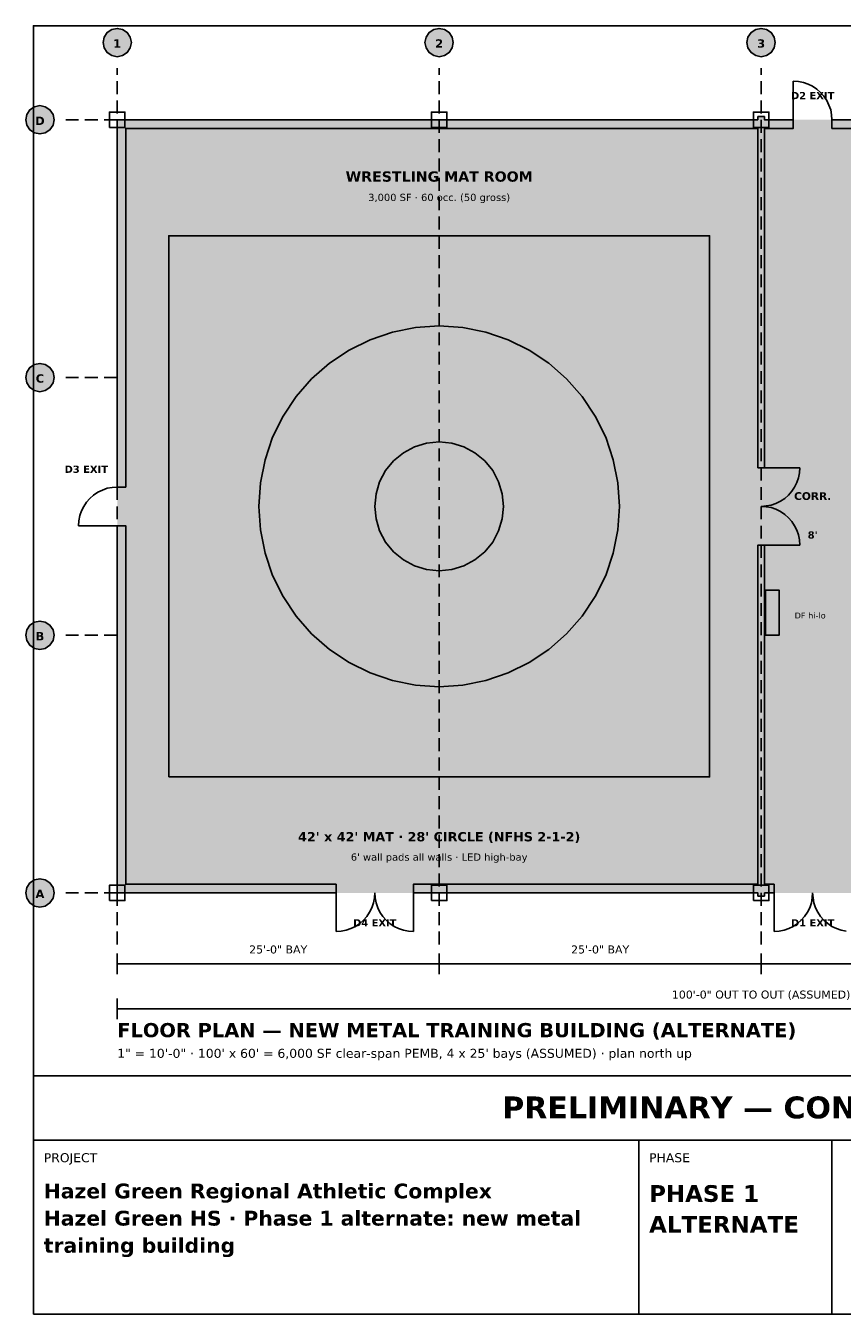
# Model space of a CAD drawing. Header units: inches. Extents: x 0.4 to 16.5, y 0.5 to 10.5.
# Tile 1 of 2: x 0.4 to 6.8, y 0.5 to 10.5. Entities that reach past the tile are written whole.
import ezdxf
from ezdxf.enums import TextEntityAlignment as Align

# ---------------------------------------------------------------- set-up
doc = ezdxf.new("R2010")
doc.units = ezdxf.units.IN
doc.header["$MEASUREMENT"] = 0
for name, color, linetype in [('A-ANNO-DIMS', 7, 'Continuous'), ('A-ANNO-EXIT', 7, 'Continuous'), ('A-ANNO-TEXT', 7, 'Continuous'), ('A-DOOR', 7, 'Continuous'), ('A-FLOR-MATS', 7, 'Continuous'), ('A-FLOR-PADS', 7, 'Continuous'), ('A-FLOR-PATT', 7, 'Continuous'), ('A-WALL', 7, 'Continuous'), ('G-ANNO-TTLB', 7, 'Continuous'), ('P-FIXT', 7, 'Continuous'), ('S-COLS', 7, 'Continuous'), ('S-GRID', 7, 'Continuous')]:
    doc.layers.add(name, color=color, linetype=linetype)
doc.styles.add('KS-BOLD', font='DejaVuSans-Bold.ttf')
doc.styles.add('KS-REG', font='DejaVuSans.ttf')

msp = doc.modelspace()

# ---------------------------------------------------------------- hatches: boundary and pattern name
at = {"layer": 'A-FLOR-MATS', "true_color": 0xc9302c}
for points in [[(1.55, 4.67), (5.75, 4.67), (5.75, 8.87), (1.55, 8.87)], [(4.15, 6.77), (4.14, 6.868), (4.112, 6.961), (4.066, 7.048), (4.004, 7.124), (3.928, 7.186), (3.841, 7.232), (3.748, 7.26), (3.65, 7.27), (3.552, 7.26), (3.459, 7.232), (3.372, 7.186), (3.296, 7.124), (3.234, 7.048), (3.188, 6.961), (3.16, 6.868), (3.15, 6.77), (3.16, 6.672), (3.188, 6.579), (3.234, 6.492), (3.296, 6.416), (3.372, 6.354), (3.459, 6.308), (3.552, 6.28), (3.65, 6.27), (3.748, 6.28), (3.841, 6.308), (3.928, 6.354), (4.004, 6.416), (4.066, 6.492), (4.112, 6.579), (4.14, 6.672)]]:
    msp.add_hatch(color=7, dxfattribs=at).paths.add_polyline_path(points)
at = {"layer": 'A-FLOR-MATS', "true_color": 0xe8e8e8}
msp.add_hatch(color=7, dxfattribs=at).paths.add_polyline_path([(5.05, 6.77), (5.038, 6.953), (5.002, 7.132), (4.943, 7.306), (4.862, 7.47), (4.761, 7.622), (4.64, 7.76), (4.502, 7.881), (4.35, 7.982), (4.186, 8.063), (4.012, 8.122), (3.833, 8.158), (3.65, 8.17), (3.467, 8.158), (3.288, 8.122), (3.114, 8.063), (2.95, 7.982), (2.798, 7.881), (2.66, 7.76), (2.539, 7.622), (2.438, 7.47), (2.357, 7.306), (2.298, 7.132), (2.262, 6.953), (2.25, 6.77), (2.262, 6.587), (2.298, 6.408), (2.357, 6.234), (2.438, 6.07), (2.539, 5.918), (2.66, 5.78), (2.798, 5.659), (2.95, 5.558), (3.114, 5.477), (3.288, 5.418), (3.467, 5.382), (3.65, 5.37), (3.833, 5.382), (4.012, 5.418), (4.186, 5.477), (4.35, 5.558), (4.502, 5.659), (4.64, 5.78), (4.761, 5.918), (4.862, 6.07), (4.943, 6.234), (5.002, 6.408), (5.038, 6.587)])
at = {"layer": 'A-FLOR-PADS', "true_color": 0x2b2b2b}
for points in [[(1.217, 9.643), (6.125, 9.643), (6.125, 9.703), (1.217, 9.703)], [(1.217, 3.837), (1.277, 3.837), (1.277, 9.703), (1.217, 9.703)], [(6.065, 3.837), (6.125, 3.837), (6.125, 9.703), (6.065, 9.703)], [(1.217, 3.837), (6.125, 3.837), (6.125, 3.897), (1.217, 3.897)]]:
    msp.add_hatch(color=7, dxfattribs=at).paths.add_polyline_path(points)
at = {"layer": 'A-FLOR-PATT', "true_color": 0xefefef}
msp.add_hatch(color=7, dxfattribs=at).paths.add_polyline_path([(1.15, 3.77), (6.15, 3.77), (6.15, 9.77), (1.15, 9.77)])
at = {"layer": 'A-FLOR-PATT', "true_color": 0xe3f1e6}
msp.add_hatch(color=7, dxfattribs=at).paths.add_polyline_path([(6.15, 3.77), (6.95, 3.77), (6.95, 9.77), (6.15, 9.77)])
at = {"layer": 'A-WALL', "true_color": 0x1a1a1a}
for points in [[(6.125, 9.77), (6.125, 9.795), (6.175, 9.795), (6.175, 9.77), (6.4, 9.77), (6.4, 9.703), (6.175, 9.703), (6.175, 7.07), (6.125, 7.07), (6.125, 9.703), (1.217, 9.703), (1.217, 6.92), (1.15, 6.92), (1.15, 9.77), (6.125, 9.77)], [(6.925, 9.77), (6.925, 9.795), (6.975, 9.795), (6.975, 9.77), (7.725, 9.77), (7.725, 9.795), (7.775, 9.795), (7.775, 9.77), (11.15, 9.77), (11.15, 8.92), (11.083, 8.92), (11.083, 9.703), (7.775, 9.703), (7.775, 8.995), (7.775, 8.945), (7.725, 8.945), (6.975, 8.945), (6.975, 8.32), (6.925, 8.32), (6.925, 8.945), (6.925, 8.995), (6.925, 9.22), (6.975, 9.22), (6.975, 8.995), (7.725, 8.995), (7.725, 9.703), (6.975, 9.703), (6.975, 9.52), (6.925, 9.52), (6.925, 9.703), (6.7, 9.703), (6.7, 9.77), (6.925, 9.77)], [(1.15, 3.77), (1.15, 6.62), (1.217, 6.62), (1.217, 3.837), (2.85, 3.837), (2.85, 3.77), (1.15, 3.77)], [(6.175, 3.77), (6.175, 3.745), (6.125, 3.745), (6.125, 3.77), (3.45, 3.77), (3.45, 3.837), (6.125, 3.837), (6.125, 6.47), (6.175, 6.47), (6.175, 3.837), (6.25, 3.837), (6.25, 3.77), (6.175, 3.77)]]:
    msp.add_hatch(color=7, dxfattribs=at).paths.add_polyline_path(points)
at = {"layer": 'P-FIXT', "true_color": 0xffffff}
msp.add_hatch(color=7, dxfattribs=at).paths.add_polyline_path([(6.185, 5.77), (6.29, 5.77), (6.29, 6.12), (6.185, 6.12)])
at = {"layer": 'S-GRID', "true_color": 0xffffff}
for points in [[(1.26, 10.37), (1.252, 10.412), (1.228, 10.448), (1.192, 10.472), (1.15, 10.48), (1.108, 10.472), (1.072, 10.448), (1.048, 10.412), (1.04, 10.37), (1.048, 10.328), (1.072, 10.292), (1.108, 10.268), (1.15, 10.26), (1.192, 10.268), (1.228, 10.292), (1.252, 10.328)], [(3.76, 10.37), (3.752, 10.412), (3.728, 10.448), (3.692, 10.472), (3.65, 10.48), (3.608, 10.472), (3.572, 10.448), (3.548, 10.412), (3.54, 10.37), (3.548, 10.328), (3.572, 10.292), (3.608, 10.268), (3.65, 10.26), (3.692, 10.268), (3.728, 10.292), (3.752, 10.328)], [(6.26, 10.37), (6.252, 10.412), (6.228, 10.448), (6.192, 10.472), (6.15, 10.48), (6.108, 10.472), (6.072, 10.448), (6.048, 10.412), (6.04, 10.37), (6.048, 10.328), (6.072, 10.292), (6.108, 10.268), (6.15, 10.26), (6.192, 10.268), (6.228, 10.292), (6.252, 10.328)], [(0.66, 9.77), (0.652, 9.812), (0.628, 9.848), (0.592, 9.872), (0.55, 9.88), (0.508, 9.872), (0.472, 9.848), (0.448, 9.812), (0.44, 9.77), (0.448, 9.728), (0.472, 9.692), (0.508, 9.668), (0.55, 9.66), (0.592, 9.668), (0.628, 9.692), (0.652, 9.728)], [(0.66, 7.77), (0.652, 7.812), (0.628, 7.848), (0.592, 7.872), (0.55, 7.88), (0.508, 7.872), (0.472, 7.848), (0.448, 7.812), (0.44, 7.77), (0.448, 7.728), (0.472, 7.692), (0.508, 7.668), (0.55, 7.66), (0.592, 7.668), (0.628, 7.692), (0.652, 7.728)], [(0.66, 5.77), (0.652, 5.812), (0.628, 5.848), (0.592, 5.872), (0.55, 5.88), (0.508, 5.872), (0.472, 5.848), (0.448, 5.812), (0.44, 5.77), (0.448, 5.728), (0.472, 5.692), (0.508, 5.668), (0.55, 5.66), (0.592, 5.668), (0.628, 5.692), (0.652, 5.728)], [(0.66, 3.77), (0.652, 3.812), (0.628, 3.848), (0.592, 3.872), (0.55, 3.88), (0.508, 3.872), (0.472, 3.848), (0.448, 3.812), (0.44, 3.77), (0.448, 3.728), (0.472, 3.692), (0.508, 3.668), (0.55, 3.66), (0.592, 3.668), (0.628, 3.692), (0.652, 3.728)]]:
    msp.add_hatch(color=7, dxfattribs=at).paths.add_polyline_path(points)

# ---------------------------------------------------------------- linework, layer by layer
at = {"layer": 'A-ANNO-DIMS'}
for p, q in [((1.15, 3.14), (1.15, 3.3)), ((1.15, 3.22), (3.65, 3.22)), ((3.65, 3.14), (3.65, 3.3)), ((3.65, 3.14), (3.65, 3.3)), ((3.65, 3.22), (6.15, 3.22)), ((6.15, 3.14), (6.15, 3.3)), ((6.15, 3.14), (6.15, 3.3)), ((6.15, 3.22), (8.65, 3.22)), ((1.15, 2.79), (1.15, 2.95)), ((1.15, 2.87), (11.15, 2.87))]:
    msp.add_line(p, q, dxfattribs=at)
at = {"layer": 'A-DOOR'}
for p, q in [((6.4, 9.77), (6.4, 10.07)), ((6.4, 10.07), (6.439, 10.067)), ((6.439, 10.067), (6.478, 10.06)), ((6.478, 10.06), (6.515, 10.047)), ((6.515, 10.047), (6.55, 10.03)), ((6.55, 10.03), (6.583, 10.008)), ((6.583, 10.008), (6.612, 9.982)), ((6.612, 9.982), (6.638, 9.953)), ((6.638, 9.953), (6.66, 9.92)), ((6.66, 9.92), (6.677, 9.885)), ((6.677, 9.885), (6.69, 9.848)), ((6.69, 9.848), (6.697, 9.809)), ((6.697, 9.809), (6.7, 9.77)), ((6.15, 7.07), (6.45, 7.07)), ((6.447, 7.031), (6.44, 6.992)), ((6.45, 7.07), (6.447, 7.031)), ((1.035, 6.897), (1.072, 6.91)), ((1.072, 6.91), (1.111, 6.917)), ((1.111, 6.917), (1.15, 6.92)), ((6.41, 6.92), (6.388, 6.887)), ((6.427, 6.955), (6.41, 6.92)), ((6.44, 6.992), (6.427, 6.955)), ((0.89, 6.77), (0.912, 6.803)), ((0.912, 6.803), (0.938, 6.832)), ((0.938, 6.832), (0.967, 6.858)), ((0.967, 6.858), (1, 6.88)), ((1, 6.88), (1.035, 6.897)), ((6.3, 6.81), (6.265, 6.793)), ((6.333, 6.832), (6.3, 6.81)), ((6.362, 6.858), (6.333, 6.832)), ((6.388, 6.887), (6.362, 6.858)), ((0.86, 6.698), (0.873, 6.735)), ((0.873, 6.735), (0.89, 6.77)), ((6.189, 6.773), (6.15, 6.77)), ((6.189, 6.767), (6.15, 6.77)), ((6.228, 6.78), (6.189, 6.773)), ((6.228, 6.76), (6.189, 6.767)), ((6.265, 6.793), (6.228, 6.78)), ((6.265, 6.747), (6.228, 6.76)), ((6.3, 6.73), (6.265, 6.747)), ((6.333, 6.708), (6.3, 6.73)), ((6.362, 6.682), (6.333, 6.708)), ((0.85, 6.62), (0.853, 6.659)), ((1.15, 6.62), (0.85, 6.62)), ((0.853, 6.659), (0.86, 6.698)), ((6.388, 6.653), (6.362, 6.682)), ((6.41, 6.62), (6.388, 6.653)), ((6.427, 6.585), (6.41, 6.62)), ((6.44, 6.548), (6.427, 6.585)), ((6.447, 6.509), (6.44, 6.548)), ((6.45, 6.47), (6.447, 6.509)), ((6.15, 6.47), (6.45, 6.47)), ((2.85, 3.77), (2.85, 3.47)), ((3.14, 3.692), (3.147, 3.731)), ((3.147, 3.731), (3.15, 3.77)), ((3.153, 3.731), (3.15, 3.77)), ((3.16, 3.692), (3.153, 3.731)), ((3.45, 3.77), (3.45, 3.47)), ((6.25, 3.77), (6.25, 3.47)), ((6.54, 3.692), (6.547, 3.731)), ((6.547, 3.731), (6.55, 3.77)), ((6.553, 3.731), (6.55, 3.77)), ((6.56, 3.692), (6.553, 3.731)), ((3.088, 3.587), (3.11, 3.62)), ((3.11, 3.62), (3.127, 3.655)), ((3.127, 3.655), (3.14, 3.692)), ((3.173, 3.655), (3.16, 3.692)), ((3.19, 3.62), (3.173, 3.655)), ((3.212, 3.587), (3.19, 3.62)), ((6.488, 3.587), (6.51, 3.62)), ((6.51, 3.62), (6.527, 3.655)), ((6.527, 3.655), (6.54, 3.692)), ((6.573, 3.655), (6.56, 3.692)), ((6.59, 3.62), (6.573, 3.655)), ((6.612, 3.587), (6.59, 3.62)), ((2.965, 3.493), (3, 3.51)), ((3, 3.51), (3.033, 3.532)), ((3.033, 3.532), (3.062, 3.558)), ((3.062, 3.558), (3.088, 3.587)), ((3.238, 3.558), (3.212, 3.587)), ((3.267, 3.532), (3.238, 3.558)), ((3.3, 3.51), (3.267, 3.532)), ((3.335, 3.493), (3.3, 3.51)), ((6.365, 3.493), (6.4, 3.51)), ((6.4, 3.51), (6.433, 3.532)), ((6.433, 3.532), (6.462, 3.558)), ((6.462, 3.558), (6.488, 3.587)), ((6.638, 3.558), (6.612, 3.587)), ((6.667, 3.532), (6.638, 3.558)), ((6.7, 3.51), (6.667, 3.532)), ((6.735, 3.493), (6.7, 3.51)), ((2.85, 3.47), (2.889, 3.473)), ((2.889, 3.473), (2.928, 3.48)), ((2.928, 3.48), (2.965, 3.493)), ((3.372, 3.48), (3.335, 3.493)), ((3.411, 3.473), (3.372, 3.48)), ((3.45, 3.47), (3.411, 3.473)), ((6.25, 3.47), (6.289, 3.473)), ((6.289, 3.473), (6.328, 3.48)), ((6.328, 3.48), (6.365, 3.493)), ((6.772, 3.48), (6.735, 3.493)), ((6.811, 3.473), (6.772, 3.48))]:
    msp.add_line(p, q, dxfattribs=at)
at = {"layer": 'A-FLOR-MATS'}
for points in [[(1.55, 4.67), (5.75, 4.67), (5.75, 8.87), (1.55, 8.87)], [(5.05, 6.77), (5.038, 6.953), (5.002, 7.132), (4.943, 7.306), (4.862, 7.47), (4.761, 7.622), (4.64, 7.76), (4.502, 7.881), (4.35, 7.982), (4.186, 8.063), (4.012, 8.122), (3.833, 8.158), (3.65, 8.17), (3.467, 8.158), (3.288, 8.122), (3.114, 8.063), (2.95, 7.982), (2.798, 7.881), (2.66, 7.76), (2.539, 7.622), (2.438, 7.47), (2.357, 7.306), (2.298, 7.132), (2.262, 6.953), (2.25, 6.77), (2.262, 6.587), (2.298, 6.408), (2.357, 6.234), (2.438, 6.07), (2.539, 5.918), (2.66, 5.78), (2.798, 5.659), (2.95, 5.558), (3.114, 5.477), (3.288, 5.418), (3.467, 5.382), (3.65, 5.37), (3.833, 5.382), (4.012, 5.418), (4.186, 5.477), (4.35, 5.558), (4.502, 5.659), (4.64, 5.78), (4.761, 5.918), (4.862, 6.07), (4.943, 6.234), (5.002, 6.408), (5.038, 6.587)], [(4.15, 6.77), (4.14, 6.868), (4.112, 6.961), (4.066, 7.048), (4.004, 7.124), (3.928, 7.186), (3.841, 7.232), (3.748, 7.26), (3.65, 7.27), (3.552, 7.26), (3.459, 7.232), (3.372, 7.186), (3.296, 7.124), (3.234, 7.048), (3.188, 6.961), (3.16, 6.868), (3.15, 6.77), (3.16, 6.672), (3.188, 6.579), (3.234, 6.492), (3.296, 6.416), (3.372, 6.354), (3.459, 6.308), (3.552, 6.28), (3.65, 6.27), (3.748, 6.28), (3.841, 6.308), (3.928, 6.354), (4.004, 6.416), (4.066, 6.492), (4.112, 6.579), (4.14, 6.672)]]:
    msp.add_lwpolyline(points, close=True, dxfattribs=at)
at = {"layer": 'A-WALL'}
for points in [[(6.125, 9.77), (6.125, 9.795), (6.175, 9.795), (6.175, 9.77), (6.4, 9.77), (6.4, 9.703), (6.175, 9.703), (6.175, 7.07), (6.125, 7.07), (6.125, 9.703), (1.217, 9.703), (1.217, 6.92), (1.15, 6.92), (1.15, 9.77), (6.125, 9.77)], [(1.15, 3.77), (1.15, 6.62), (1.217, 6.62), (1.217, 3.837), (2.85, 3.837), (2.85, 3.77), (1.15, 3.77)], [(6.175, 3.77), (6.175, 3.745), (6.125, 3.745), (6.125, 3.77), (3.45, 3.77), (3.45, 3.837), (6.125, 3.837), (6.125, 6.47), (6.175, 6.47), (6.175, 3.837), (6.25, 3.837), (6.25, 3.77), (6.175, 3.77)]]:
    msp.add_lwpolyline(points, close=True, dxfattribs=at)
msp.add_lwpolyline([(6.925, 9.703), (6.7, 9.703), (6.7, 9.77), (6.925, 9.77)], dxfattribs=at)
at = {"layer": 'G-ANNO-TTLB'}
for p, q in [((0.5, 1.85), (16.5, 1.85)), ((5.2, 0.5), (5.2, 1.85)), ((6.7, 0.5), (6.7, 1.85))]:
    msp.add_line(p, q, dxfattribs=at)
for points in [[(0.5, 0.5), (16.5, 0.5), (16.5, 10.5), (0.5, 10.5)], [(0.5, 1.85), (16.5, 1.85), (16.5, 2.35), (0.5, 2.35)]]:
    msp.add_lwpolyline(points, close=True, dxfattribs=at)
at = {"layer": 'P-FIXT'}
msp.add_lwpolyline([(6.185, 5.77), (6.29, 5.77), (6.29, 6.12), (6.185, 6.12)], close=True, dxfattribs=at)
at = {"layer": 'S-COLS'}
for points in [[(1.09, 9.71), (1.21, 9.71), (1.21, 9.83), (1.09, 9.83)], [(3.59, 9.71), (3.71, 9.71), (3.71, 9.83), (3.59, 9.83)], [(6.09, 9.71), (6.21, 9.71), (6.21, 9.83), (6.09, 9.83)], [(1.09, 3.71), (1.21, 3.71), (1.21, 3.83), (1.09, 3.83)], [(3.59, 3.71), (3.71, 3.71), (3.71, 3.83), (3.59, 3.83)], [(6.09, 3.71), (6.21, 3.71), (6.21, 3.83), (6.09, 3.83)]]:
    msp.add_lwpolyline(points, close=True, dxfattribs=at)
at = {"layer": 'S-GRID'}
for p, q in [((1.15, 10.12), (1.15, 10.17)), ((3.65, 10.12), (3.65, 10.17)), ((6.15, 10.12), (6.15, 10.17)), ((1.15, 9.97), (1.15, 10.07)), ((3.65, 9.97), (3.65, 10.07)), ((6.15, 9.97), (6.15, 10.07)), ((1.15, 9.82), (1.15, 9.92)), ((3.65, 9.82), (3.65, 9.92)), ((6.15, 9.82), (6.15, 9.92)), ((0.75, 9.77), (0.85, 9.77)), ((0.9, 9.77), (1, 9.77)), ((1.05, 9.77), (1.15, 9.77)), ((1.15, 9.67), (1.15, 9.77)), ((3.65, 9.67), (3.65, 9.77)), ((6.15, 9.67), (6.15, 9.77)), ((1.15, 9.52), (1.15, 9.62)), ((3.65, 9.52), (3.65, 9.62)), ((6.15, 9.52), (6.15, 9.62)), ((1.15, 9.37), (1.15, 9.47)), ((3.65, 9.37), (3.65, 9.47)), ((6.15, 9.37), (6.15, 9.47)), ((1.15, 9.22), (1.15, 9.32)), ((3.65, 9.22), (3.65, 9.32)), ((6.15, 9.22), (6.15, 9.32)), ((1.15, 9.07), (1.15, 9.17)), ((3.65, 9.07), (3.65, 9.17)), ((6.15, 9.07), (6.15, 9.17)), ((1.15, 8.92), (1.15, 9.02)), ((3.65, 8.92), (3.65, 9.02)), ((6.15, 8.92), (6.15, 9.02)), ((1.15, 8.77), (1.15, 8.87)), ((3.65, 8.77), (3.65, 8.87)), ((6.15, 8.77), (6.15, 8.87)), ((1.15, 8.62), (1.15, 8.72)), ((3.65, 8.62), (3.65, 8.72)), ((6.15, 8.62), (6.15, 8.72)), ((1.15, 8.47), (1.15, 8.57)), ((3.65, 8.47), (3.65, 8.57)), ((6.15, 8.47), (6.15, 8.57)), ((1.15, 8.32), (1.15, 8.42)), ((3.65, 8.32), (3.65, 8.42)), ((6.15, 8.32), (6.15, 8.42)), ((1.15, 8.17), (1.15, 8.27)), ((3.65, 8.17), (3.65, 8.27)), ((6.15, 8.17), (6.15, 8.27)), ((1.15, 8.02), (1.15, 8.12)), ((3.65, 8.02), (3.65, 8.12)), ((6.15, 8.02), (6.15, 8.12)), ((1.15, 7.87), (1.15, 7.97)), ((3.65, 7.87), (3.65, 7.97)), ((6.15, 7.87), (6.15, 7.97)), ((1.15, 7.72), (1.15, 7.82)), ((3.65, 7.72), (3.65, 7.82)), ((6.15, 7.72), (6.15, 7.82)), ((0.75, 7.77), (0.85, 7.77)), ((0.9, 7.77), (1, 7.77)), ((1.05, 7.77), (1.15, 7.77)), ((1.15, 7.57), (1.15, 7.67)), ((3.65, 7.57), (3.65, 7.67)), ((6.15, 7.57), (6.15, 7.67)), ((1.15, 7.42), (1.15, 7.52)), ((3.65, 7.42), (3.65, 7.52)), ((6.15, 7.42), (6.15, 7.52)), ((1.15, 7.27), (1.15, 7.37)), ((3.65, 7.27), (3.65, 7.37)), ((6.15, 7.27), (6.15, 7.37)), ((1.15, 7.12), (1.15, 7.22)), ((3.65, 7.12), (3.65, 7.22)), ((6.15, 7.12), (6.15, 7.22)), ((1.15, 6.97), (1.15, 7.07)), ((3.65, 6.97), (3.65, 7.07)), ((6.15, 6.97), (6.15, 7.07)), ((1.15, 6.82), (1.15, 6.92)), ((3.65, 6.82), (3.65, 6.92)), ((6.15, 6.82), (6.15, 6.92)), ((1.15, 6.67), (1.15, 6.77)), ((3.65, 6.67), (3.65, 6.77)), ((6.15, 6.67), (6.15, 6.77)), ((1.15, 6.52), (1.15, 6.62)), ((3.65, 6.52), (3.65, 6.62)), ((6.15, 6.52), (6.15, 6.62)), ((1.15, 6.37), (1.15, 6.47)), ((3.65, 6.37), (3.65, 6.47)), ((6.15, 6.37), (6.15, 6.47)), ((1.15, 6.22), (1.15, 6.32)), ((3.65, 6.22), (3.65, 6.32)), ((6.15, 6.22), (6.15, 6.32)), ((1.15, 6.07), (1.15, 6.17)), ((3.65, 6.07), (3.65, 6.17)), ((6.15, 6.07), (6.15, 6.17)), ((1.15, 5.92), (1.15, 6.02)), ((3.65, 5.92), (3.65, 6.02)), ((6.15, 5.92), (6.15, 6.02)), ((1.15, 5.77), (1.15, 5.87)), ((3.65, 5.77), (3.65, 5.87)), ((6.15, 5.77), (6.15, 5.87)), ((0.75, 5.77), (0.85, 5.77)), ((0.9, 5.77), (1, 5.77)), ((1.05, 5.77), (1.15, 5.77)), ((1.15, 5.62), (1.15, 5.72)), ((3.65, 5.62), (3.65, 5.72)), ((6.15, 5.62), (6.15, 5.72)), ((1.15, 5.47), (1.15, 5.57)), ((3.65, 5.47), (3.65, 5.57)), ((6.15, 5.47), (6.15, 5.57)), ((1.15, 5.32), (1.15, 5.42)), ((3.65, 5.32), (3.65, 5.42)), ((6.15, 5.32), (6.15, 5.42)), ((1.15, 5.17), (1.15, 5.27)), ((3.65, 5.17), (3.65, 5.27)), ((6.15, 5.17), (6.15, 5.27)), ((1.15, 5.02), (1.15, 5.12)), ((3.65, 5.02), (3.65, 5.12)), ((6.15, 5.02), (6.15, 5.12)), ((1.15, 4.87), (1.15, 4.97)), ((3.65, 4.87), (3.65, 4.97)), ((6.15, 4.87), (6.15, 4.97)), ((1.15, 4.72), (1.15, 4.82)), ((3.65, 4.72), (3.65, 4.82)), ((6.15, 4.72), (6.15, 4.82)), ((1.15, 4.57), (1.15, 4.67)), ((3.65, 4.57), (3.65, 4.67)), ((6.15, 4.57), (6.15, 4.67)), ((1.15, 4.42), (1.15, 4.52)), ((3.65, 4.42), (3.65, 4.52)), ((6.15, 4.42), (6.15, 4.52)), ((1.15, 4.27), (1.15, 4.37)), ((3.65, 4.27), (3.65, 4.37)), ((6.15, 4.27), (6.15, 4.37)), ((1.15, 4.12), (1.15, 4.22)), ((3.65, 4.12), (3.65, 4.22)), ((6.15, 4.12), (6.15, 4.22)), ((1.15, 3.97), (1.15, 4.07)), ((3.65, 3.97), (3.65, 4.07)), ((6.15, 3.97), (6.15, 4.07)), ((1.15, 3.82), (1.15, 3.92)), ((3.65, 3.82), (3.65, 3.92)), ((6.15, 3.82), (6.15, 3.92)), ((0.75, 3.77), (0.85, 3.77)), ((0.9, 3.77), (1, 3.77)), ((1.05, 3.77), (1.15, 3.77)), ((1.15, 3.67), (1.15, 3.77)), ((3.65, 3.67), (3.65, 3.77)), ((6.15, 3.67), (6.15, 3.77)), ((1.15, 3.52), (1.15, 3.62)), ((3.65, 3.52), (3.65, 3.62)), ((6.15, 3.52), (6.15, 3.62)), ((1.15, 3.37), (1.15, 3.47)), ((3.65, 3.37), (3.65, 3.47)), ((6.15, 3.37), (6.15, 3.47))]:
    msp.add_line(p, q, dxfattribs=at)
for points in [[(1.26, 10.37), (1.252, 10.412), (1.228, 10.448), (1.192, 10.472), (1.15, 10.48), (1.108, 10.472), (1.072, 10.448), (1.048, 10.412), (1.04, 10.37), (1.048, 10.328), (1.072, 10.292), (1.108, 10.268), (1.15, 10.26), (1.192, 10.268), (1.228, 10.292), (1.252, 10.328)], [(3.76, 10.37), (3.752, 10.412), (3.728, 10.448), (3.692, 10.472), (3.65, 10.48), (3.608, 10.472), (3.572, 10.448), (3.548, 10.412), (3.54, 10.37), (3.548, 10.328), (3.572, 10.292), (3.608, 10.268), (3.65, 10.26), (3.692, 10.268), (3.728, 10.292), (3.752, 10.328)], [(6.26, 10.37), (6.252, 10.412), (6.228, 10.448), (6.192, 10.472), (6.15, 10.48), (6.108, 10.472), (6.072, 10.448), (6.048, 10.412), (6.04, 10.37), (6.048, 10.328), (6.072, 10.292), (6.108, 10.268), (6.15, 10.26), (6.192, 10.268), (6.228, 10.292), (6.252, 10.328)], [(0.66, 9.77), (0.652, 9.812), (0.628, 9.848), (0.592, 9.872), (0.55, 9.88), (0.508, 9.872), (0.472, 9.848), (0.448, 9.812), (0.44, 9.77), (0.448, 9.728), (0.472, 9.692), (0.508, 9.668), (0.55, 9.66), (0.592, 9.668), (0.628, 9.692), (0.652, 9.728)], [(0.66, 7.77), (0.652, 7.812), (0.628, 7.848), (0.592, 7.872), (0.55, 7.88), (0.508, 7.872), (0.472, 7.848), (0.448, 7.812), (0.44, 7.77), (0.448, 7.728), (0.472, 7.692), (0.508, 7.668), (0.55, 7.66), (0.592, 7.668), (0.628, 7.692), (0.652, 7.728)], [(0.66, 5.77), (0.652, 5.812), (0.628, 5.848), (0.592, 5.872), (0.55, 5.88), (0.508, 5.872), (0.472, 5.848), (0.448, 5.812), (0.44, 5.77), (0.448, 5.728), (0.472, 5.692), (0.508, 5.668), (0.55, 5.66), (0.592, 5.668), (0.628, 5.692), (0.652, 5.728)], [(0.66, 3.77), (0.652, 3.812), (0.628, 3.848), (0.592, 3.872), (0.55, 3.88), (0.508, 3.872), (0.472, 3.848), (0.448, 3.812), (0.44, 3.77), (0.448, 3.728), (0.472, 3.692), (0.508, 3.668), (0.55, 3.66), (0.592, 3.668), (0.628, 3.692), (0.652, 3.728)]]:
    msp.add_lwpolyline(points, close=True, dxfattribs=at)

# ---------------------------------------------------------------- texts
at = {"layer": 'A-ANNO-DIMS', "style": 'KS-REG'}
for s, p in [('25\'-0" BAY', (2.4, 3.3)), ('25\'-0" BAY', (4.9, 3.3)), ('100\'-0" OUT TO OUT (ASSUMED)', (6.15, 2.95))]:
    msp.add_text(s, height=0.062, dxfattribs=at).set_placement(p, align=Align.CENTER)
at = {"layer": 'A-ANNO-EXIT', "style": 'KS-BOLD'}
for s, p in [('D2 EXIT', (6.55, 9.93)), ('D3 EXIT', (0.91, 7.03)), ('D4 EXIT', (3.15, 3.51)), ('D1 EXIT', (6.55, 3.51))]:
    msp.add_text(s, height=0.056, dxfattribs=at).set_placement(p, align=Align.CENTER)
at = {"layer": 'A-ANNO-TEXT'}
for s, height, style, p in [('WRESTLING MAT ROOM', 0.08, 'KS-BOLD', (3.65, 9.29)), ('3,000 SF · 60 occ. (50 gross)', 0.056, 'KS-REG', (3.65, 9.14)), ('CORR.', 0.06, 'KS-BOLD', (6.55, 6.82)), ("8'", 0.056, 'KS-BOLD', (6.55, 6.52)), ("42' x 42' MAT · 28' CIRCLE (NFHS 2-1-2)", 0.072, 'KS-BOLD', (3.65, 4.17)), ("6' wall pads all walls · LED high-bay", 0.056, 'KS-REG', (3.65, 4.02))]:
    msp.add_text(s, height=height, dxfattribs=dict(at, style=style)).set_placement(p, align=Align.CENTER)
for s, height, style, p in [('FLOOR PLAN — NEW METAL TRAINING BUILDING (ALTERNATE)', 0.11, 'KS-BOLD', (1.15, 2.65)), ('1" = 10\'-0" · 100\' x 60\' = 6,000 SF clear-span PEMB, 4 x 25\' bays (ASSUMED) · plan north up', 0.07, 'KS-REG', (1.15, 2.49))]:
    msp.add_text(s, height=height, dxfattribs=dict(at, style=style)).set_placement(p)
at = {"layer": 'G-ANNO-TTLB', "style": 'KS-BOLD'}
msp.add_text('PRELIMINARY — CONCEPTUAL DESIGN — NOT FOR CONSTRUCTION', height=0.17, dxfattribs=at).set_placement((8.5, 2.02), align=Align.CENTER)
at = {"layer": 'G-ANNO-TTLB'}
for s, height, style, p in [('PROJECT', 0.07, 'KS-REG', (0.58, 1.68)), ('PHASE', 0.07, 'KS-REG', (5.28, 1.68)), ('Hazel Green Regional Athletic Complex', 0.115, 'KS-BOLD', (0.58, 1.399)), ('PHASE 1', 0.13, 'KS-BOLD', (5.28, 1.372)), ('Hazel Green HS · Phase 1 alternate: new metal', 0.115, 'KS-BOLD', (0.58, 1.188)), ('ALTERNATE', 0.13, 'KS-BOLD', (5.28, 1.133)), ('training building', 0.115, 'KS-BOLD', (0.58, 0.977))]:
    msp.add_text(s, height=height, dxfattribs=dict(at, style=style)).set_placement(p)
at = {"layer": 'P-FIXT', "style": 'KS-REG'}
msp.add_text('DF hi-lo', height=0.046, dxfattribs=at).set_placement((6.41, 5.9))
at = {"layer": 'S-GRID', "style": 'KS-BOLD'}
for s, p in [('1', (1.15, 10.33)), ('2', (3.65, 10.33)), ('3', (6.15, 10.33)), ('D', (0.55, 9.73)), ('C', (0.55, 7.73)), ('B', (0.55, 5.73)), ('A', (0.55, 3.73))]:
    msp.add_text(s, height=0.065, dxfattribs=at).set_placement(p, align=Align.CENTER)

doc.saveas('drawing.dxf')
